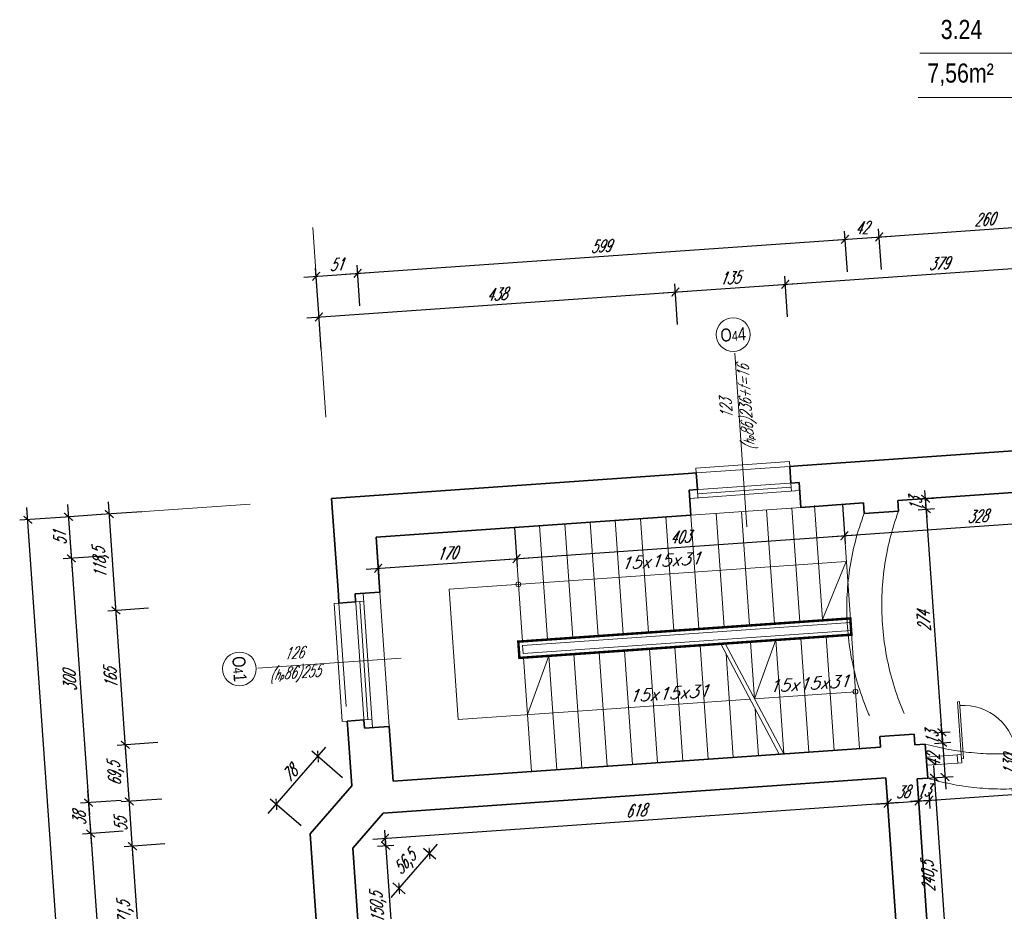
# Model space of a CAD drawing. Header units: millimetres. Extents: x 402 to 79005, y -7782 to 89952.
# Tile 45 of 256: x 21434 to 22641, y 17746 to 18839. Entities that reach past the tile are written whole.
import ezdxf

# ---------------------------------------------------------------- set-up
doc = ezdxf.new("R2010")
doc.units = ezdxf.units.MM
doc.header["$LTSCALE"] = 10
doc.linetypes.add('DASHED', pattern=[19.05, 12.7, -6.35])
doc.layers.get('0').update_dxf_attribs({"lineweight": 0})
doc.layers.get('Defpoints').update_dxf_attribs({"color": 253})
for name, color, linetype, lineweight in [('01 parter - ściany', 253, 'Continuous', 35), ('03-01_okna', 253, 'Continuous', 15), ('03-02_schody', 253, 'Continuous', 5), ('03_drzwi', 253, 'Continuous', 15), ('04-1_widok', 253, 'Continuous', 5), ('04-2_nad', 253, 'DASHED', 5), ('05-01_wymiary', 253, 'Continuous', 5), ('05-03_opis', 253, 'Continuous', 5)]:
    doc.layers.add(name, color=color, linetype=linetype, lineweight=lineweight)
doc.styles.add('ariel', font='ARIAL.TTF', dxfattribs={"width": 0.8})
doc.styles.add('ariel_wym', font='simplex.shx', dxfattribs={"width": 0.65, "oblique": 25})
doc.dimstyles.new('ariel 50', dxfattribs={"dimtxt": 15, "dimasz": 10, "dimexe": 10, "dimexo": 0, "dimgap": 5, "dimtad": 1, "dimdec": 1, "dimrnd": 0.5, "dimtxsty": 'ariel_wym', "dimblk": 'ARCHTICK', "dimcen": 2.5, "dimdle": 15, "dimazin": 0, "dimtfac": 1, "dimtdec": 1, "dimtix": 1, "dimtmove": 0, "dimatfit": 3, "dimldrblk": 'DOT', "dimfxl": 0, "dimarcsym": 0})
doc.dimstyles.new('ariel 50 wnętrze', dxfattribs={"dimtxt": 15, "dimasz": 10, "dimexe": 10, "dimexo": 0, "dimgap": 5, "dimtad": 1, "dimdec": 1, "dimrnd": 0.5, "dimtxsty": 'ariel_wym', "dimblk": 'ARCHTICK', "dimcen": 2.5, "dimdle": 15, "dimazin": 0, "dimtfac": 1, "dimtdec": 1, "dimtix": 1, "dimtmove": 0, "dimatfit": 3, "dimldrblk": 'DOT', "dimfxl": 0, "dimarcsym": 0})

# ---------------------------------------------------------------- blocks, each defined once
blk = doc.blocks.new('_ArchTick')
at = {"color": 0, "linetype": 'ByBlock', "const_width": 0.15}
blk.add_lwpolyline([(-0.5, -0.5), (0.5, 0.5)], dxfattribs=at)
blk = doc.blocks.new('*D3295')
at = {"layer": '05-01_wymiary', "color": 0, "lineweight": -2}
for p, q in [((21585.5, 17639.7), (21571.5, 17840.7)), ((21612.4, 17828.6), (21562.5, 17825.1)), ((21624.4, 17657.5), (21574.5, 17654))]:
    blk.add_line(p, q, dxfattribs=at)
at = {"layer": 'Defpoints', "color": 0, "lineweight": 0}
for p in [(21790.3, 17841), (21572.5, 17825.8), (21853.2, 17673.5)]:
    blk.add_point(p, dxfattribs=at)
at = {"layer": '05-01_wymiary', "color": 0, "lineweight": -2, "xscale": 10, "yscale": 10, "zscale": 10}
for p, rotation in [((21572.5, 17825.8), 94.00000000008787), ((21584.5, 17654.7), 274.0000000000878)]:
    blk.add_blockref('_ArchTick', p, dxfattribs=dict(at, rotation=rotation))
at = {"layer": '05-01_wymiary', "color": 0, "insert": (21564.6, 17739.3), "char_height": 15, "attachment_point": 5, "rotation": 94, "style": 'ariel_wym'}
blk.add_mtext('171,5', dxfattribs=at)
blk = doc.blocks.new('_Dot')
at = {"color": 0, "linetype": 'ByBlock', "lineweight": -2}
blk.add_line((-0.5, 0), (-1, 0), dxfattribs=at)
at = {"color": 0, "linetype": 'ByBlock', "const_width": 0.5}
blk.add_lwpolyline([(-0.25, 0, 1), (0.25, 0, 1)], format="xyb", close=True, dxfattribs=at)
blk = doc.blocks.new('*D3296')
at = {"layer": '05-01_wymiary', "color": 0, "lineweight": -2}
for p, q in [((21573.6, 17810.8), (21567.6, 17895.6)), ((21608.6, 17883.4), (21558.7, 17879.9)), ((21612.4, 17828.6), (21562.5, 17825.1))]:
    blk.add_line(p, q, dxfattribs=at)
at = {"layer": 'Defpoints', "color": 0, "lineweight": 0}
for p in [(21841.4, 17899.7), (21568.7, 17880.6), (21790.3, 17841)]:
    blk.add_point(p, dxfattribs=at)
at = {"layer": '05-01_wymiary', "color": 0, "lineweight": -2, "xscale": 10, "yscale": 10, "zscale": 10}
for p, rotation in [((21568.7, 17880.6), 94.00000000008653), ((21572.5, 17825.8), 274.0000000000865)]:
    blk.add_blockref('_ArchTick', p, dxfattribs=dict(at, rotation=rotation))
at = {"layer": '05-01_wymiary', "color": 0, "insert": (21558.1, 17852.3), "char_height": 15, "attachment_point": 5, "rotation": 94, "style": 'ariel_wym'}
blk.add_mtext('55', dxfattribs=at)
blk = doc.blocks.new('*D3297')
at = {"layer": '05-01_wymiary', "color": 0, "lineweight": -2}
for p, q in [((21569.7, 17865.7), (21562.8, 17964.9)), ((21603.7, 17952.8), (21553.9, 17949.3)), ((21608.6, 17883.4), (21558.7, 17879.9))]:
    blk.add_line(p, q, dxfattribs=at)
at = {"layer": 'Defpoints', "color": 0, "lineweight": 0}
for p in [(21887.4, 17972.6), (21563.8, 17950), (21841.4, 17899.7)]:
    blk.add_point(p, dxfattribs=at)
at = {"layer": '05-01_wymiary', "color": 0, "lineweight": -2, "xscale": 10, "yscale": 10, "zscale": 10}
for p, rotation in [((21563.8, 17950), 94.00000000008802), ((21568.7, 17880.6), 274.000000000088)]:
    blk.add_blockref('_ArchTick', p, dxfattribs=dict(at, rotation=rotation))
at = {"layer": '05-01_wymiary', "color": 0, "insert": (21552.4, 17914.3), "char_height": 15, "attachment_point": 5, "rotation": 94, "style": 'ariel_wym'}
blk.add_mtext('69,5', dxfattribs=at)
blk = doc.blocks.new('*D3298')
at = {"layer": '05-01_wymiary', "color": 0, "lineweight": -2}
for p, q in [((21564.9, 17935), (21551.3, 18129.5)), ((21592.2, 18117.4), (21542.3, 18113.9)), ((21603.7, 17952.8), (21553.9, 17949.3))]:
    blk.add_line(p, q, dxfattribs=at)
at = {"layer": 'Defpoints', "color": 0, "lineweight": 0}
for p in [(21875.9, 18137.2), (21552.3, 18114.6), (21887.4, 17972.6)]:
    blk.add_point(p, dxfattribs=at)
at = {"layer": '05-01_wymiary', "color": 0, "lineweight": -2, "xscale": 10, "yscale": 10, "zscale": 10}
for p, rotation in [((21552.3, 18114.6), 94.00000000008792), ((21563.8, 17950), 274.0000000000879)]:
    blk.add_blockref('_ArchTick', p, dxfattribs=dict(at, rotation=rotation))
at = {"layer": '05-01_wymiary', "color": 0, "insert": (21545.6, 18031.4), "char_height": 15, "attachment_point": 5, "rotation": 94, "style": 'ariel_wym'}
blk.add_mtext('165', dxfattribs=at)
blk = doc.blocks.new('*D3299')
at = {"layer": '05-01_wymiary', "color": 0, "lineweight": -2}
for p, q in [((21553.4, 18099.6), (21543, 18247.7)), ((21584, 18235.6), (21534.1, 18232.1)), ((21592.2, 18117.4), (21542.3, 18113.9))]:
    blk.add_line(p, q, dxfattribs=at)
at = {"layer": 'Defpoints', "color": 0, "lineweight": 0}
for p in [(21816.7, 18251.8), (21544.1, 18232.8), (21875.9, 18137.2)]:
    blk.add_point(p, dxfattribs=at)
at = {"layer": '05-01_wymiary', "color": 0, "lineweight": -2, "xscale": 10, "yscale": 10, "zscale": 10}
for p, rotation in [((21544.1, 18232.8), 94.0000000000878), ((21552.3, 18114.6), 274.0000000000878)]:
    blk.add_blockref('_ArchTick', p, dxfattribs=dict(at, rotation=rotation))
at = {"layer": '05-01_wymiary', "color": 0, "insert": (21534.3, 18172.7), "char_height": 15, "attachment_point": 5, "rotation": 94, "style": 'ariel_wym'}
blk.add_mtext('118,5', dxfattribs=at)
blk = doc.blocks.new('*D3300')
at = {"layer": '05-01_wymiary', "color": 0, "lineweight": -2}
for p, q in [((21493.1, 18244.3), (21498.8, 18163.5)), ((21534.1, 18232.1), (21484.2, 18228.6)), ((21537.6, 18181.2), (21487.8, 18177.7))]:
    blk.add_line(p, q, dxfattribs=at)
at = {"layer": 'Defpoints', "color": 0, "lineweight": 0}
for p in [(21816.7, 18251.8), (21871.2, 18204.5), (21497.7, 18178.4)]:
    blk.add_point(p, dxfattribs=at)
at = {"layer": '05-01_wymiary', "color": 0, "lineweight": -2, "xscale": 10, "yscale": 10, "zscale": 10}
for p, rotation in [((21494.2, 18229.3), 94.00000000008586), ((21497.7, 18178.4), 274.0000000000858)]:
    blk.add_blockref('_ArchTick', p, dxfattribs=dict(at, rotation=rotation))
at = {"layer": '05-01_wymiary', "color": 0, "insert": (21483.5, 18203), "char_height": 15, "attachment_point": 5, "rotation": 94, "style": 'ariel_wym'}
blk.add_mtext('51', dxfattribs=at)
blk = doc.blocks.new('*D3301')
at = {"layer": '05-01_wymiary', "color": 0, "lineweight": -2}
for p, q in [((21496.7, 18193.4), (21519.7, 17864.2)), ((21537.6, 18181.2), (21487.8, 18177.7)), ((21558.6, 17881.9), (21508.7, 17878.4))]:
    blk.add_line(p, q, dxfattribs=at)
at = {"layer": 'Defpoints', "color": 0, "lineweight": 0}
for p in [(21871.2, 18204.5), (21892.1, 17905.3), (21518.7, 17879.1)]:
    blk.add_point(p, dxfattribs=at)
at = {"layer": '05-01_wymiary', "color": 0, "lineweight": -2, "xscale": 10, "yscale": 10, "zscale": 10}
for p, rotation in [((21497.7, 18178.4), 94.00000000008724), ((21518.7, 17879.1), 274.0000000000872)]:
    blk.add_blockref('_ArchTick', p, dxfattribs=dict(at, rotation=rotation))
at = {"layer": '05-01_wymiary', "color": 0, "insert": (21495.7, 18027.9), "char_height": 15, "attachment_point": 5, "rotation": 94, "style": 'ariel_wym'}
blk.add_mtext('300', dxfattribs=at)
blk = doc.blocks.new('*D3302')
at = {"layer": '05-01_wymiary', "color": 0, "lineweight": -2}
for p, q in [((21517.6, 17894.1), (21522.4, 17826.3)), ((21558.6, 17881.9), (21508.7, 17878.4)), ((21561.2, 17844), (21511.3, 17840.5))]:
    blk.add_line(p, q, dxfattribs=at)
at = {"layer": 'Defpoints', "color": 0, "lineweight": 0}
for p in [(21892.1, 17905.3), (21879.9, 17866.3), (21521.3, 17841.2)]:
    blk.add_point(p, dxfattribs=at)
at = {"layer": '05-01_wymiary', "color": 0, "lineweight": -2, "xscale": 10, "yscale": 10, "zscale": 10}
for p, rotation in [((21518.7, 17879.1), 94.00000000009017), ((21521.3, 17841.2), 274.0000000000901)]:
    blk.add_blockref('_ArchTick', p, dxfattribs=dict(at, rotation=rotation))
at = {"layer": '05-01_wymiary', "color": 0, "insert": (21507.5, 17859.3), "char_height": 15, "attachment_point": 5, "rotation": 94, "style": 'ariel_wym'}
blk.add_mtext('38', dxfattribs=at)
blk = doc.blocks.new('*D3303')
at = {"layer": '05-01_wymiary', "color": 0, "lineweight": -2}
for p, q in [((21520.3, 17856.2), (21587.6, 16892.6)), ((21561.2, 17844), (21511.3, 17840.5)), ((21626.5, 16910.3), (21576.6, 16906.8))]:
    blk.add_line(p, q, dxfattribs=at)
at = {"layer": 'Defpoints', "color": 0, "lineweight": 0}
for p in [(21879.9, 17866.3), (21960, 16933.6), (21586.6, 16907.5)]:
    blk.add_point(p, dxfattribs=at)
at = {"layer": '05-01_wymiary', "color": 0, "lineweight": -2, "xscale": 10, "yscale": 10, "zscale": 10}
for p, rotation in [((21521.3, 17841.2), 94.00000000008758), ((21586.6, 16907.5), 274.0000000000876)]:
    blk.add_blockref('_ArchTick', p, dxfattribs=dict(at, rotation=rotation))
at = {"layer": '05-01_wymiary', "color": 0, "insert": (21541.5, 17373.5), "char_height": 15, "attachment_point": 5, "rotation": 94, "style": 'ariel_wym'}
blk.add_mtext('936', dxfattribs=at)
blk = doc.blocks.new('*D3316')
at = {"layer": '05-01_wymiary', "color": 0, "lineweight": -2}
for p, q in [((21752.5, 13818.9), (21443.2, 18240.8)), ((21484.2, 18228.6), (21434.3, 18225.1)), ((21791.3, 13836.7), (21741.4, 13833.2))]:
    blk.add_line(p, q, dxfattribs=at)
at = {"layer": 'Defpoints', "color": 0, "lineweight": 0}
for p in [(21816.7, 18251.8), (21444.3, 18225.8), (22198.6, 13865.1)]:
    blk.add_point(p, dxfattribs=at)
at = {"layer": '05-01_wymiary', "color": 0, "lineweight": -2, "xscale": 10, "yscale": 10, "zscale": 10}
for p, rotation in [((21444.3, 18225.8), 94.00000000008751), ((21751.4, 13833.9), 274.0000000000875)]:
    blk.add_blockref('_ArchTick', p, dxfattribs=dict(at, rotation=rotation))
at = {"layer": '05-01_wymiary', "color": 0, "insert": (21584, 16028.9), "char_height": 15, "attachment_point": 5, "rotation": 94, "style": 'ariel_wym'}
blk.add_mtext('4402,5', dxfattribs=at)
blk = doc.blocks.new('*D3317')
at = {"layer": '05-01_wymiary', "color": 0, "lineweight": -2}
for p, q in [((21786.2, 18473.2), (22253.1, 18505.9)), ((22240.9, 18464.9), (22237.4, 18514.8)), ((21804, 18434.3), (21800.5, 18484.2))]:
    blk.add_line(p, q, dxfattribs=at)
at = {"layer": 'Defpoints', "color": 0, "lineweight": 0}
for p in [(22238.1, 18504.8), (21816.7, 18251.8), (22257.2, 18231.5)]:
    blk.add_point(p, dxfattribs=at)
at = {"layer": '05-01_wymiary', "color": 0, "lineweight": -2, "xscale": 10, "yscale": 10, "zscale": 10}
for p, rotation in [((22238.1, 18504.8), 3.999999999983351), ((21801.2, 18474.3), 183.9999999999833)]:
    blk.add_blockref('_ArchTick', p, dxfattribs=dict(at, rotation=rotation))
at = {"layer": '05-01_wymiary', "color": 0, "insert": (22018.8, 18502), "char_height": 15, "attachment_point": 5, "rotation": 4, "style": 'ariel_wym'}
blk.add_mtext('438', dxfattribs=at)
blk = doc.blocks.new('*D3318')
at = {"layer": '05-01_wymiary', "color": 0, "lineweight": -2}
for p, q in [((22375.6, 18474.3), (22372.1, 18524.2)), ((22223.1, 18503.8), (22387.7, 18515.3)), ((22240.9, 18464.9), (22237.4, 18514.8))]:
    blk.add_line(p, q, dxfattribs=at)
at = {"layer": 'Defpoints', "color": 0, "lineweight": 0}
for p in [(22372.8, 18514.2), (22391.9, 18240.9), (22257.2, 18231.5)]:
    blk.add_point(p, dxfattribs=at)
at = {"layer": '05-01_wymiary', "color": 0, "lineweight": -2, "xscale": 10, "yscale": 10, "zscale": 10}
for p, rotation in [((22372.8, 18514.2), 3.999999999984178), ((22238.1, 18504.8), 183.9999999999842)]:
    blk.add_blockref('_ArchTick', p, dxfattribs=dict(at, rotation=rotation))
at = {"layer": '05-01_wymiary', "color": 0, "insert": (22304.6, 18522), "char_height": 15, "attachment_point": 5, "rotation": 4, "style": 'ariel_wym'}
blk.add_mtext('135', dxfattribs=at)
blk = doc.blocks.new('*D3319')
at = {"layer": '05-01_wymiary', "color": 0, "lineweight": -2}
for p, q in [((22357.8, 18513.2), (22765.8, 18541.7)), ((22753.6, 18500.8), (22750.2, 18550.6)), ((22375.6, 18474.3), (22372.1, 18524.2))]:
    blk.add_line(p, q, dxfattribs=at)
at = {"layer": 'Defpoints', "color": 0, "lineweight": 0}
for p in [(22750.9, 18540.7), (22770, 18267.4), (22391.9, 18240.9)]:
    blk.add_point(p, dxfattribs=at)
at = {"layer": '05-01_wymiary', "color": 0, "lineweight": -2, "xscale": 10, "yscale": 10, "zscale": 10}
for p, rotation in [((22750.9, 18540.7), 3.999999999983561), ((22372.8, 18514.2), 183.9999999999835)]:
    blk.add_blockref('_ArchTick', p, dxfattribs=dict(at, rotation=rotation))
at = {"layer": '05-01_wymiary', "color": 0, "insert": (22560.9, 18539.9), "char_height": 15, "attachment_point": 5, "rotation": 4, "style": 'ariel_wym'}
blk.add_mtext('379', dxfattribs=at)
blk = doc.blocks.new('*D3321')
at = {"layer": '05-01_wymiary', "color": 0, "lineweight": -2}
for p, q in [((21782.7, 18523.1), (21863.5, 18528.7)), ((21800.5, 18484.2), (21797, 18534.1)), ((21851.4, 18487.8), (21847.9, 18537.7))]:
    blk.add_line(p, q, dxfattribs=at)
at = {"layer": 'Defpoints', "color": 0, "lineweight": 0}
for p in [(21848.6, 18527.7), (21816.7, 18251.8), (21871.2, 18204.5)]:
    blk.add_point(p, dxfattribs=at)
at = {"layer": '05-01_wymiary', "color": 0, "lineweight": -2, "xscale": 10, "yscale": 10, "zscale": 10}
for p, rotation in [((21797.7, 18524.1), 183.9999999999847), ((21848.6, 18527.7), 3.999999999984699)]:
    blk.add_blockref('_ArchTick', p, dxfattribs=dict(at, rotation=rotation))
at = {"layer": '05-01_wymiary', "color": 0, "insert": (21822.3, 18538.4), "char_height": 15, "attachment_point": 5, "rotation": 4, "style": 'ariel_wym'}
blk.add_mtext('51', dxfattribs=at)
blk = doc.blocks.new('*D3322')
at = {"layer": '05-01_wymiary', "color": 0, "lineweight": -2}
for p, q in [((22448.9, 18529.6), (22445.4, 18579.4)), ((21833.6, 18526.6), (22461.1, 18570.5)), ((21851.4, 18487.8), (21847.9, 18537.7))]:
    blk.add_line(p, q, dxfattribs=at)
at = {"layer": 'Defpoints', "color": 0, "lineweight": 0}
for p in [(22446.1, 18569.5), (22468.7, 18246.3), (21871.2, 18204.5)]:
    blk.add_point(p, dxfattribs=at)
at = {"layer": '05-01_wymiary', "color": 0, "lineweight": -2, "xscale": 10, "yscale": 10, "zscale": 10}
for p, rotation in [((22446.1, 18569.5), 3.999999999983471), ((21848.6, 18527.7), 183.9999999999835)]:
    blk.add_blockref('_ArchTick', p, dxfattribs=dict(at, rotation=rotation))
at = {"layer": '05-01_wymiary', "color": 0, "insert": (22146.5, 18561), "char_height": 15, "attachment_point": 5, "rotation": 4, "style": 'ariel_wym'}
blk.add_mtext('599', dxfattribs=at)
blk = doc.blocks.new('*D3323')
at = {"layer": '05-01_wymiary', "color": 0, "lineweight": -2}
for p, q in [((22448.9, 18529.6), (22445.4, 18579.4)), ((22490.8, 18532.5), (22487.3, 18582.4)), ((22431.1, 18568.4), (22503, 18573.4))]:
    blk.add_line(p, q, dxfattribs=at)
at = {"layer": 'Defpoints', "color": 0, "lineweight": 0}
for p in [(22488, 18572.4), (22468.7, 18246.3), (22510.6, 18249.2)]:
    blk.add_point(p, dxfattribs=at)
at = {"layer": '05-01_wymiary', "color": 0, "lineweight": -2, "xscale": 10, "yscale": 10, "zscale": 10}
for p, rotation in [((22488, 18572.4), 3.999999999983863), ((22446.1, 18569.5), 183.9999999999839)]:
    blk.add_blockref('_ArchTick', p, dxfattribs=dict(at, rotation=rotation))
at = {"layer": '05-01_wymiary', "color": 0, "insert": (22466.2, 18583.4), "char_height": 15, "attachment_point": 5, "rotation": 4, "style": 'ariel_wym'}
blk.add_mtext('42', dxfattribs=at)
blk = doc.blocks.new('*D3324')
at = {"layer": '05-01_wymiary', "color": 0, "lineweight": -2}
for p, q in [((22750.2, 18550.6), (22746.7, 18600.5)), ((22473, 18571.4), (22762.3, 18591.6)), ((22490.8, 18532.5), (22487.3, 18582.4))]:
    blk.add_line(p, q, dxfattribs=at)
at = {"layer": 'Defpoints', "color": 0, "lineweight": 0}
for p in [(22747.4, 18590.5), (22770, 18267.4), (22510.6, 18249.2)]:
    blk.add_point(p, dxfattribs=at)
at = {"layer": '05-01_wymiary', "color": 0, "lineweight": -2, "xscale": 10, "yscale": 10, "zscale": 10}
for p, rotation in [((22747.4, 18590.5), 3.99999999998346), ((22488, 18572.4), 183.9999999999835)]:
    blk.add_blockref('_ArchTick', p, dxfattribs=dict(at, rotation=rotation))
at = {"layer": '05-01_wymiary', "color": 0, "insert": (22616.8, 18593.9), "char_height": 15, "attachment_point": 5, "rotation": 4, "style": 'ariel_wym'}
blk.add_mtext('260', dxfattribs=at)
blk = doc.blocks.new('*D3336')
at = {"layer": '05-01_wymiary', "color": 0, "lineweight": -2}
for p, q in [((22040.7, 18216.4), (22044.1, 18168.2)), ((21871.2, 18204.5), (21874.5, 18156.3)), ((21858.9, 18165.2), (22058.4, 18179.2))]:
    blk.add_line(p, q, dxfattribs=at)
at = {"layer": 'Defpoints', "color": 0, "lineweight": 0}
for p in [(22040.7, 18216.4), (21871.2, 18204.5), (22043.4, 18178.1)]:
    blk.add_point(p, dxfattribs=at)
at = {"layer": '05-01_wymiary', "color": 0, "lineweight": -2, "xscale": 10, "yscale": 10, "zscale": 10}
for p, rotation in [((22043.4, 18178.1), 3.99999999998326), ((21873.8, 18166.3), 183.9999999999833)]:
    blk.add_blockref('_ArchTick', p, dxfattribs=dict(at, rotation=rotation))
at = {"layer": '05-01_wymiary', "color": 0, "insert": (21957.8, 18184.7), "char_height": 15, "attachment_point": 5, "rotation": 4, "style": 'ariel_wym'}
blk.add_mtext('170', dxfattribs=at)
blk = doc.blocks.new('*D3337')
at = {"layer": '05-01_wymiary', "color": 0, "lineweight": -2}
for p, q in [((22442.8, 18244.5), (22446.1, 18196.3)), ((22040.7, 18216.4), (22044.1, 18168.2)), ((22028.5, 18177.1), (22460.4, 18207.3))]:
    blk.add_line(p, q, dxfattribs=at)
at = {"layer": 'Defpoints', "color": 0, "lineweight": 0}
for p in [(22442.8, 18244.5), (22040.7, 18216.4), (22445.4, 18206.2)]:
    blk.add_point(p, dxfattribs=at)
at = {"layer": '05-01_wymiary', "color": 0, "lineweight": -2, "xscale": 10, "yscale": 10, "zscale": 10}
for p, rotation in [((22445.4, 18206.2), 3.999999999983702), ((22043.4, 18178.1), 183.9999999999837)]:
    blk.add_blockref('_ArchTick', p, dxfattribs=dict(at, rotation=rotation))
at = {"layer": '05-01_wymiary', "color": 0, "insert": (22243.6, 18204.7), "char_height": 15, "attachment_point": 5, "rotation": 4, "style": 'ariel_wym'}
blk.add_mtext('403', dxfattribs=at)
blk = doc.blocks.new('*D3338')
at = {"layer": '05-01_wymiary', "color": 0, "lineweight": -2}
for p, q in [((22770, 18267.4), (22773.3, 18219.1)), ((22442.8, 18244.5), (22446.1, 18196.3)), ((22430.5, 18205.2), (22787.6, 18230.2))]:
    blk.add_line(p, q, dxfattribs=at)
at = {"layer": 'Defpoints', "color": 0, "lineweight": 0}
for p in [(22770, 18267.4), (22442.8, 18244.5), (22772.6, 18229.1)]:
    blk.add_point(p, dxfattribs=at)
at = {"layer": '05-01_wymiary', "color": 0, "lineweight": -2, "xscale": 10, "yscale": 10, "zscale": 10}
for p, rotation in [((22772.6, 18229.1), 3.999999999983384), ((22445.4, 18206.2), 183.9999999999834)]:
    blk.add_blockref('_ArchTick', p, dxfattribs=dict(at, rotation=rotation))
at = {"layer": '05-01_wymiary', "color": 0, "insert": (22608.2, 18230.1), "char_height": 15, "attachment_point": 5, "rotation": 4, "style": 'ariel_wym'}
blk.add_mtext('328', dxfattribs=at)
blk = doc.blocks.new('*U5')
for p, q in [((0, -0.025), (0, 0.025)), ((0, -0.675), (0, -0.7))]:
    blk.add_line(p, q)
for points in [[(0, 0.7), (0, 0.675), (-0.7, 0.675), (-0.7, 0.7), (-0.05, 0.7), (0.05, 0.7), (0.05, 0.75), (-0.05, 0.75), (-0.05, 0.7)], [(0, -0.7), (0, -0.675), (-0.7, -0.675), (-0.7, -0.7), (-0.05, -0.7), (0.05, -0.7), (0.05, -0.75), (-0.05, -0.75), (-0.05, -0.7)]]:
    blk.add_lwpolyline(points)
for centre, start, end in [((0, 0.675), 180, 270), ((0, -0.675), 90, 180)]:
    blk.add_arc(centre, 0.65, start, end)
blk = doc.blocks.new('*D3339')
at = {"layer": '05-01_wymiary', "color": 0, "lineweight": -2}
for p, q in [((22564.6, 17967.3), (22569.7, 17895.5)), ((22555.7, 17951.7), (22575.7, 17953.1)), ((22558.6, 17909.8), (22578.6, 17911.2))]:
    blk.add_line(p, q, dxfattribs=at)
at = {"layer": 'Defpoints', "color": 0, "lineweight": 0}
for p in [(22544.5, 17950.9), (22547.4, 17909), (22568.6, 17910.5)]:
    blk.add_point(p, dxfattribs=at)
at = {"layer": '05-01_wymiary', "color": 0, "lineweight": -2, "xscale": 10, "yscale": 10, "zscale": 10}
for p, rotation in [((22565.7, 17952.4), 94.00000000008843), ((22568.6, 17910.5), 274.0000000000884)]:
    blk.add_blockref('_ArchTick', p, dxfattribs=dict(at, rotation=rotation))
at = {"layer": '05-01_wymiary', "color": 0, "insert": (22554.7, 17930.5), "char_height": 15, "attachment_point": 5, "rotation": 94, "style": 'ariel_wym'}
blk.add_mtext('42', dxfattribs=at)
blk = doc.blocks.new('*D3340')
at = {"layer": '05-01_wymiary', "color": 0, "lineweight": -2}
for p, q in [((22554.6, 17924.5), (22573.5, 17654.5)), ((22545.7, 17908.9), (22565.6, 17910.3)), ((22562.5, 17668.7), (22582.4, 17670.1))]:
    blk.add_line(p, q, dxfattribs=at)
at = {"layer": 'Defpoints', "color": 0, "lineweight": 0}
for p in [(22534.5, 17908.1), (22551.2, 17668), (22572.4, 17669.4)]:
    blk.add_point(p, dxfattribs=at)
at = {"layer": '05-01_wymiary', "color": 0, "lineweight": -2, "xscale": 10, "yscale": 10, "zscale": 10}
for p, rotation in [((22555.6, 17909.6), 94.00000000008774), ((22572.4, 17669.4), 274.0000000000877)]:
    blk.add_blockref('_ArchTick', p, dxfattribs=dict(at, rotation=rotation))
at = {"layer": '05-01_wymiary', "color": 0, "insert": (22550.1, 17788.5), "char_height": 15, "attachment_point": 5, "rotation": 94, "style": 'ariel_wym'}
blk.add_mtext('240,5', dxfattribs=at)
blk = doc.blocks.new('*D3369')
at = {"layer": '05-01_wymiary', "color": 0, "lineweight": -2}
for p, q in [((22564.8, 17965.3), (22564.1, 17975.3)), ((22554.8, 17964.6), (22574.8, 17966)), ((22565.7, 17952.4), (22564.8, 17965.3)), ((22555.7, 17951.7), (22575.7, 17953.1)), ((22565.7, 17952.4), (22566.4, 17942.4))]:
    blk.add_line(p, q, dxfattribs=at)
at = {"layer": 'Defpoints', "color": 0, "lineweight": 0}
for p in [(22530.6, 17962.9), (22564.8, 17965.3), (22544.5, 17950.9)]:
    blk.add_point(p, dxfattribs=at)
at = {"layer": '05-01_wymiary', "color": 0, "lineweight": -2, "xscale": 10, "yscale": 10, "zscale": 10}
for p, rotation in [((22564.8, 17965.3), 274.00000000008), ((22565.7, 17952.4), 94.00000000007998)]:
    blk.add_blockref('_ArchTick', p, dxfattribs=dict(at, rotation=rotation))
at = {"layer": '05-01_wymiary', "color": 0, "insert": (22552.8, 17958), "char_height": 15, "attachment_point": 5, "rotation": 94, "style": 'ariel_wym'}
blk.add_mtext('13', dxfattribs=at)
blk = doc.blocks.new('*D3370')
at = {"layer": '05-01_wymiary', "color": 0, "lineweight": -2}
for p, q in [((22565.8, 17950.4), (22544.6, 18253.6)), ((22535.7, 18238), (22555.6, 18239.4)), ((22554.8, 17964.6), (22574.8, 17966))]:
    blk.add_line(p, q, dxfattribs=at)
at = {"layer": 'Defpoints', "color": 0, "lineweight": 0}
for p in [(22545.7, 18238.7), (22511.5, 18236.3), (22530.6, 17962.9)]:
    blk.add_point(p, dxfattribs=at)
at = {"layer": '05-01_wymiary', "color": 0, "lineweight": -2, "xscale": 10, "yscale": 10, "zscale": 10}
for p, rotation in [((22545.7, 18238.7), 94.00000000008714), ((22564.8, 17965.3), 274.0000000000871)]:
    blk.add_blockref('_ArchTick', p, dxfattribs=dict(at, rotation=rotation))
at = {"layer": '05-01_wymiary', "color": 0, "insert": (22542.8, 18101.1), "char_height": 15, "attachment_point": 5, "rotation": 94, "style": 'ariel_wym'}
blk.add_mtext('274', dxfattribs=at)
blk = doc.blocks.new('*D3371')
at = {"layer": '05-01_wymiary', "color": 0, "lineweight": -2}
for p, q in [((22534.8, 18250.9), (22554.7, 18252.3)), ((22544.8, 18251.6), (22544.1, 18261.6)), ((22545.7, 18238.7), (22544.8, 18251.6)), ((22535.7, 18238), (22555.6, 18239.4)), ((22545.7, 18238.7), (22546.4, 18228.7))]:
    blk.add_line(p, q, dxfattribs=at)
at = {"layer": 'Defpoints', "color": 0, "lineweight": 0}
for p in [(22544.8, 18251.6), (22510.6, 18249.2), (22511.5, 18236.3)]:
    blk.add_point(p, dxfattribs=at)
at = {"layer": '05-01_wymiary', "color": 0, "lineweight": -2, "xscale": 10, "yscale": 10, "zscale": 10}
for p, rotation in [((22544.8, 18251.6), 274.0000000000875), ((22545.7, 18238.7), 94.0000000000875)]:
    blk.add_blockref('_ArchTick', p, dxfattribs=dict(at, rotation=rotation))
at = {"layer": '05-01_wymiary', "color": 0, "insert": (22532.7, 18244.3), "char_height": 15, "attachment_point": 5, "rotation": 94, "style": 'ariel_wym'}
blk.add_mtext('13', dxfattribs=at)
blk = doc.blocks.new('*D2611')
at = {"layer": '05-01_wymiary', "color": 0, "lineweight": -2}
for p, q in [((22497.7, 17888.4), (22499.1, 17868.5)), ((21867.1, 17834.3), (22513.4, 17879.5)), ((21881.4, 17845.3), (21882.8, 17825.4))]:
    blk.add_line(p, q, dxfattribs=at)
at = {"layer": 'Defpoints', "color": 0, "lineweight": 0}
for p in [(22496.3, 17909.4), (22498.4, 17878.4), (21879.9, 17866.3)]:
    blk.add_point(p, dxfattribs=at)
at = {"layer": '05-01_wymiary', "color": 0, "lineweight": -2, "xscale": 10, "yscale": 10, "zscale": 10}
for p, rotation in [((22498.4, 17878.4), 3.999999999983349), ((21882.1, 17835.3), 183.9999999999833)]:
    blk.add_blockref('_ArchTick', p, dxfattribs=dict(at, rotation=rotation))
at = {"layer": '05-01_wymiary', "color": 0, "insert": (22189.4, 17869.4), "char_height": 15, "attachment_point": 5, "rotation": 4, "style": 'ariel_wym'}
blk.add_mtext('618', dxfattribs=at)
blk = doc.blocks.new('*D2612')
at = {"layer": '05-01_wymiary', "color": 0, "lineweight": -2}
for p, q in [((22497.7, 17888.4), (22499.1, 17868.5)), ((22535.6, 17891.1), (22537, 17871.1)), ((22483.5, 17877.4), (22551.3, 17882.1))]:
    blk.add_line(p, q, dxfattribs=at)
at = {"layer": 'Defpoints', "color": 0, "lineweight": 0}
for p in [(22496.3, 17909.4), (22534.5, 17908.1), (22536.3, 17881.1)]:
    blk.add_point(p, dxfattribs=at)
at = {"layer": '05-01_wymiary', "color": 0, "lineweight": -2, "xscale": 10, "yscale": 10, "zscale": 10}
for p, rotation in [((22498.4, 17878.4), 183.9999999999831), ((22536.3, 17881.1), 3.999999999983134)]:
    blk.add_blockref('_ArchTick', p, dxfattribs=dict(at, rotation=rotation))
at = {"layer": '05-01_wymiary', "color": 0, "insert": (22516.5, 17892.2), "char_height": 15, "attachment_point": 5, "rotation": 4, "style": 'ariel_wym'}
blk.add_mtext('38', dxfattribs=at)
blk = doc.blocks.new('*D2613')
at = {"layer": '05-01_wymiary', "color": 0, "lineweight": -2}
for p, q in [((22535.6, 17891.1), (22537, 17871.1)), ((22548.6, 17892), (22550, 17872)), ((22536.3, 17881.1), (22526.4, 17880.4)), ((22536.3, 17881.1), (22549.3, 17882)), ((22549.3, 17882), (22559.3, 17882.7))]:
    blk.add_line(p, q, dxfattribs=at)
at = {"layer": 'Defpoints', "color": 0, "lineweight": 0}
for p in [(22534.5, 17908.1), (22547.4, 17909), (22549.3, 17882)]:
    blk.add_point(p, dxfattribs=at)
at = {"layer": '05-01_wymiary', "color": 0, "lineweight": -2, "xscale": 10, "yscale": 10, "zscale": 10}
for p, rotation in [((22549.3, 17882), 183.9999999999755), ((22536.3, 17881.1), 3.99999999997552)]:
    blk.add_blockref('_ArchTick', p, dxfattribs=dict(at, rotation=rotation))
at = {"layer": '05-01_wymiary', "color": 0, "insert": (22542, 17894), "char_height": 15, "attachment_point": 5, "rotation": 4, "style": 'ariel_wym'}
blk.add_mtext('13', dxfattribs=at)
blk = doc.blocks.new('*D2614')
at = {"layer": '05-01_wymiary', "color": 0, "lineweight": -2}
for p, q in [((22774.1, 17907.7), (22775.5, 17887.8)), ((22534.3, 17880.9), (22789.7, 17898.8)), ((22548.6, 17892), (22550, 17872))]:
    blk.add_line(p, q, dxfattribs=at)
at = {"layer": 'Defpoints', "color": 0, "lineweight": 0}
for p in [(22772.9, 17924.7), (22547.4, 17909), (22774.8, 17897.8)]:
    blk.add_point(p, dxfattribs=at)
at = {"layer": '05-01_wymiary', "color": 0, "lineweight": -2, "xscale": 10, "yscale": 10, "zscale": 10}
for p, rotation in [((22774.8, 17897.8), 3.999999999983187), ((22549.3, 17882), 183.9999999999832)]:
    blk.add_blockref('_ArchTick', p, dxfattribs=dict(at, rotation=rotation))
at = {"layer": '05-01_wymiary', "color": 0, "insert": (22661.2, 17902.3), "char_height": 15, "attachment_point": 5, "rotation": 4, "style": 'ariel_wym'}
blk.add_mtext('226', dxfattribs=at)
blk = doc.blocks.new('*D2616')
at = {"layer": '05-01_wymiary', "color": 0, "lineweight": -2}
for p, q in [((21889.7, 17762.8), (21946.6, 17828.2)), ((21929.2, 17823.5), (21944.3, 17810.4)), ((21891.9, 17780.7), (21907, 17767.5))]:
    blk.add_line(p, q, dxfattribs=at)
at = {"layer": 'Defpoints', "color": 0, "lineweight": 0}
for p in [(21879.9, 17866.3), (21842.7, 17823.5), (21936.7, 17816.9)]:
    blk.add_point(p, dxfattribs=at)
at = {"layer": '05-01_wymiary', "color": 0, "lineweight": -2, "xscale": 10, "yscale": 10, "zscale": 10}
for p, rotation in [((21936.7, 17816.9), 48.99999999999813), ((21899.5, 17774.1), 228.9999999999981)]:
    blk.add_blockref('_ArchTick', p, dxfattribs=dict(at, rotation=rotation))
at = {"layer": '05-01_wymiary', "color": 0, "insert": (21907.6, 17804.6), "char_height": 15, "attachment_point": 5, "rotation": 49, "style": 'ariel_wym'}
blk.add_mtext('56,5', dxfattribs=at)
blk = doc.blocks.new('*D2617')
at = {"layer": '05-01_wymiary', "color": 0, "lineweight": -2}
for p, q in [((21882, 17841.3), (21894.6, 17661.3)), ((21873.1, 17825.6), (21893, 17827)), ((21883.6, 17675.6), (21903.5, 17677))]:
    blk.add_line(p, q, dxfattribs=at)
at = {"layer": 'Defpoints', "color": 0, "lineweight": 0}
for p in [(21842.7, 17823.5), (21853.2, 17673.5), (21893.5, 17676.3)]:
    blk.add_point(p, dxfattribs=at)
at = {"layer": '05-01_wymiary', "color": 0, "lineweight": -2, "xscale": 10, "yscale": 10, "zscale": 10}
for p, rotation in [((21883, 17826.3), 94.00000000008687), ((21893.5, 17676.3), 274.0000000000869)]:
    blk.add_blockref('_ArchTick', p, dxfattribs=dict(at, rotation=rotation))
at = {"layer": '05-01_wymiary', "color": 0, "insert": (21874.4, 17750.3), "char_height": 15, "attachment_point": 5, "rotation": 94, "style": 'ariel_wym'}
blk.add_mtext('150,5', dxfattribs=at)
blk = doc.blocks.new('*D3066')
at = {"layer": '05-01_wymiary', "color": 0, "lineweight": -2}
for p, q in [((21739.1, 17865.6), (21809.8, 17947)), ((21830.2, 17909.4), (21792.4, 17942.2)), ((21779.2, 17850.7), (21741.4, 17883.5))]:
    blk.add_line(p, q, dxfattribs=at)
at = {"layer": 'Defpoints', "color": 0, "lineweight": 0}
for p in [(21800, 17935.7), (21841.4, 17899.7), (21790.3, 17841)]:
    blk.add_point(p, dxfattribs=at)
at = {"layer": '05-01_wymiary', "color": 0, "lineweight": -2, "xscale": 10, "yscale": 10, "zscale": 10}
for p, rotation in [((21800, 17935.7), 49.00000000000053), ((21749, 17877), 229.0000000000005)]:
    blk.add_blockref('_ArchTick', p, dxfattribs=dict(at, rotation=rotation))
at = {"layer": '05-01_wymiary', "color": 0, "insert": (21765, 17914.5), "char_height": 15, "attachment_point": 5, "rotation": 49, "style": 'ariel_wym'}
blk.add_mtext('78', dxfattribs=at)

msp = doc.modelspace()

# ---------------------------------------------------------------- linework, layer by layer
at = {"layer": '01 parter - ściany'}
for p, q in [((22388.33, 18291.82), (22809.31, 18321.25)), ((22378.36, 18291.12), (22388.33, 18291.82)), ((22379.79, 18270.67), (22378.36, 18291.12)), ((21816.73, 18251.85), (22253.66, 18282.4)), ((22263.64, 18283.1), (22253.66, 18282.4)), ((22265.07, 18262.65), (22263.64, 18283.1)), ((22255.09, 18261.95), (22265.07, 18262.65)), ((22257.22, 18231.52), (22255.09, 18261.95)), ((22389.76, 18271.37), (22379.79, 18270.67)), ((22391.89, 18240.94), (22389.76, 18271.37)), ((22510.6, 18249.24), (22769.97, 18267.38)), ((21825, 18133.64), (21816.73, 18251.85)), ((22391.89, 18240.94), (22468.7, 18246.31)), ((22468.7, 18246.31), (22469.61, 18233.34)), ((22510.6, 18249.24), (22511.51, 18236.27)), ((21871.16, 18204.53), (22257.22, 18231.52)), ((22469.61, 18233.34), (22511.51, 18236.27)), ((21875.87, 18137.19), (21871.16, 18204.53)), ((21825.69, 18123.66), (21825, 18133.64)), ((21875.87, 18137.19), (21845.45, 18135.07)), ((21845.45, 18135.07), (21846.14, 18125.09)), ((21846.14, 18125.09), (21825.69, 18123.66)), ((21856.26, 17980.44), (21835.81, 17979.01)), ((21835.81, 17979.01), (21836.51, 17969.04)), ((21856.96, 17970.47), (21856.26, 17980.44)), ((21887.38, 17972.59), (21856.96, 17970.47)), ((21892.09, 17905.26), (21887.38, 17972.59)), ((21841.35, 17899.71), (21836.51, 17969.04)), ((22488.72, 17960.01), (22530.62, 17962.94)), ((22531.53, 17949.97), (22530.62, 17962.94)), ((22489.63, 17947.04), (22488.72, 17960.01)), ((22531.53, 17949.97), (22544.5, 17950.88)), ((22547.43, 17908.98), (22544.5, 17950.88)), ((21892.09, 17905.26), (22489.63, 17947.04)), ((21879.9, 17866.31), (22496.27, 17909.42)), ((22513.34, 17665.31), (22496.27, 17909.42)), ((22534.46, 17908.08), (22547.43, 17908.98)), ((22551.25, 17667.96), (22534.46, 17908.08)), ((21841.35, 17899.71), (21790.32, 17841)), ((21879.9, 17866.31), (21842.67, 17823.49)), ((21802.98, 17659.95), (21790.32, 17841)), ((21853.16, 17673.48), (21842.67, 17823.49))]:
    msp.add_line(p, q, dxfattribs=at)
at = {"layer": '03-01_okna', "linetype": 'DASHED'}
for p, q in [((22263.64, 18283.1), (22378.36, 18291.12)), ((21825.69, 18123.66), (21835.81, 17979.01))]:
    msp.add_line(p, q, dxfattribs=at)
at = {"layer": '03-01_okna', "linetype": 'Continuous', "lineweight": 0}
for p, q in [((22255.09, 18261.95), (22389.76, 18271.37)), ((22265.77, 18252.67), (22265.07, 18262.65)), ((22265.42, 18257.66), (22380.14, 18265.68)), ((22380.49, 18260.69), (22379.79, 18270.67)), ((22255.79, 18251.97), (22390.46, 18261.39)), ((22255.79, 18251.97), (22265.77, 18252.67)), ((22390.46, 18261.39), (22380.49, 18260.69)), ((21845.45, 18135.07), (21856.96, 17970.47)), ((21845.45, 18135.07), (21846.14, 18125.09)), ((21855.42, 18135.76), (21866.93, 17971.16)), ((21846.14, 18125.09), (21856.12, 18125.79)), ((21851.13, 18125.44), (21861.25, 17980.79)), ((21856.26, 17980.44), (21866.23, 17981.14)), ((21856.96, 17970.47), (21856.26, 17980.44))]:
    msp.add_line(p, q, dxfattribs=at)
for points in [[(22378.36, 18291.12), (22377.94, 18297.11), (22263.22, 18289.08), (22263.64, 18283.1)], [(21835.81, 17979.01), (21829.82, 17978.59), (21819.71, 18123.24), (21825.69, 18123.66)]]:
    msp.add_lwpolyline(points, dxfattribs=at)
at = {"layer": '03-02_schody'}
for p, q in [((22349.99, 18238.01), (22359.76, 18098.35)), ((22380.92, 18240.17), (22390.68, 18100.52)), ((22408.65, 18243.37), (22418.41, 18103.71)), ((22442.77, 18244.5), (22463.69, 17945.23)), ((22195.37, 18227.2), (22205.14, 18087.54)), ((22226.3, 18229.36), (22236.06, 18089.7)), ((22257.22, 18231.52), (22266.99, 18091.87)), ((22288.14, 18233.69), (22297.91, 18094.03)), ((22319.07, 18235.85), (22328.83, 18096.19)), ((22040.75, 18216.39), (22050.51, 18076.73)), ((22071.67, 18218.55), (22081.44, 18078.89)), ((22102.6, 18220.71), (22112.36, 18081.05)), ((22133.52, 18222.87), (22143.29, 18083.22)), ((22164.45, 18225.04), (22174.21, 18085.38)), ((21960.84, 18140.63), (22447.65, 18174.67)), ((22447.65, 18174.67), (22418.41, 18103.71)), ((21972, 17981.02), (21960.84, 18140.63)), ((22452.88, 18099.85), (22050.86, 18071.74)), ((22453.58, 18089.88), (22051.56, 18061.76)), ((22423, 18082.73), (22432.77, 17943.07)), ((22050.86, 18071.74), (22051.56, 18061.76)), ((22237.46, 18069.75), (22247.22, 17930.09)), ((22268.38, 18071.91), (22278.15, 17932.26)), ((22293.85, 18073.7), (22365.47, 17938.36)), ((22299.31, 18074.08), (22370.92, 17938.74)), ((22330.23, 18076.24), (22335.11, 18006.41)), ((22335.11, 18006.41), (22361.15, 18078.4)), ((22361.15, 18078.4), (22370.92, 17938.74)), ((22392.08, 18080.56), (22401.84, 17940.9)), ((22051.91, 18056.78), (22061.68, 17917.12)), ((22056.79, 17986.95), (22082.83, 18058.94)), ((22082.83, 18058.94), (22092.6, 17919.28)), ((22113.76, 18061.1), (22123.52, 17921.44)), ((22144.68, 18063.26), (22154.45, 17923.61)), ((22175.61, 18065.43), (22185.37, 17925.77)), ((22206.53, 18067.59), (22216.3, 17927.93)), ((22300.17, 18061.76), (22309.07, 17934.42)), ((22335.11, 18006.41), (22458.81, 18015.06)), ((21972, 17981.02), (22329.66, 18006.03)), ((22335.97, 17994.09), (22340, 17936.58))]:
    msp.add_line(p, q, dxfattribs=at)
at = {"layer": '03-02_schody', "const_width": 3}
msp.add_lwpolyline([(22453.93, 18084.89), (22046.92, 18056.43), (22045.53, 18076.38), (22452.53, 18104.84)], close=True, dxfattribs=at)
at = {"layer": '03-02_schody'}
for centre in [(22045.63, 18146.56), (22458.81, 18015.06)]:
    msp.add_circle(centre, 3, dxfattribs=at)
at = {"layer": '03_drzwi'}
for p, q in [((22583.52, 17937.57), (22545.61, 17934.92)), ((22584.22, 17927.59), (22546.31, 17924.94))]:
    msp.add_line(p, q, dxfattribs=at)
at = {"layer": '04-1_widok'}
for p, q in [((22391.89, 18240.94), (22257.22, 18231.52)), ((21875.87, 18137.19), (21887.38, 17972.59))]:
    msp.add_line(p, q, dxfattribs=at)
at = {"layer": '04-2_nad', "ltscale": 2}
for centre, radius, start, end in [((22774.07, 18117.3), 325.82, 159.13561, 208.86439), ((22827.33, 18121.02), 336.19, 159.95183, 208.04817), ((22634.77, 18279.77), 341.06, 254.65098, 293.34902), ((22638.99, 18219.46), 323.7, 253.56834, 294.43166)]:
    msp.add_arc(centre, radius, start, end, dxfattribs=at)
at = {"layer": '05-01_wymiary'}
for p, q in [((21793.5, 18583.98), (21809.75, 18351.6)), ((21434.32, 18225.11), (21716.97, 18244.87))]:
    msp.add_line(p, q, dxfattribs=at)
at = {"layer": '05-03_opis'}
for p, q in [((22537.69, 18797.37), (22952.03, 18797.37)), ((22535.71, 18743.3), (22830.62, 18743.3))]:
    msp.add_line(p, q, dxfattribs=at)
at = {"layer": '05-03_opis', "lineweight": 0}
for p, q in [((22325.89, 18217.08), (22311, 18430.05)), ((21901.96, 18056.32), (21726.37, 18044.04))]:
    msp.add_line(p, q, dxfattribs=at)
for centre in [(22308.92, 18452.65), (21703.7, 18042.95)]:
    msp.add_circle(centre, 20.69, dxfattribs=at)

# ---------------------------------------------------------------- block references
at = {"layer": '03_drzwi', "xscale": 99.99999999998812, "yscale": 99.99999999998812, "zscale": 99.99999999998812, "rotation": 273.9999999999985}
msp.add_blockref('*U5', (22658.69, 17937.81), dxfattribs=at)

# ---------------------------------------------------------------- texts
at = {"layer": '03_drzwi', "insert": (22680.14, 17911.74), "char_height": 15, "width": 160.5905, "attachment_point": 7, "rotation": 90, "style": 'ariel_wym'}
msp.add_mtext('130\\P220', dxfattribs=at)
at = {"layer": '05-03_opis', "char_height": 23.4234, "width": 108.9126, "attachment_point": 5, "style": 'ariel'}
for s, insert in [('{\\fArial|b0|i0|c238|p34;3.24}', (22588.82, 18826.38)), ('{\\fArial|b0|i0|c238|p34;7,56m²}', (22587.69, 18770.96))]:
    msp.add_mtext(s, dxfattribs=dict(at, insert=insert))
at = {"layer": '05-03_opis', "lineweight": 0, "attachment_point": 5}
for s, insert, char_height, width, rotation, style in [('O{\\H0.7576x;4}4', (22308.92, 18452.65), 15.84, 75.1935, 4, 'ariel'), ('123\\P({\\H0.8333x;h\\H0.6x;p}86)236+f=16', (22314.66, 18362.42), 14.4, 62.6613, 94, 'ariel_wym'), ('{\\W1;15x15x31}', (22219.6, 18175.46), 15, 55, 4, 'ariel_wym'), ('O{\\H0.7576x;4}1', (21703.7, 18042.95), 15.84, 75.1935, 274, 'ariel'), ('126\\P({\\H0.8333x;h\\H0.6x;p}86)255', (21771.07, 18048.24), 14.4, 62.6613, 4, 'ariel_wym'), ('{\\W1;15x15x31}', (22401.58, 18024.84), 15, 55, 4, 'ariel_wym'), ('{\\W1;15x15x31}', (22229.41, 18013), 15, 55, 4, 'ariel_wym')]:
    msp.add_mtext(s, dxfattribs=dict(at, insert=insert, char_height=char_height, width=width, rotation=rotation, style=style))

# ---------------------------------------------------------------- dimensions: what is measured, and where the dimension line sits
at = {"layer": '05-01_wymiary'}
for base, p1, p2, angle, dimstyle, picture, middle in [((22747.37, 18590.54), (22510.6, 18249.24), (22769.97, 18267.38), 4, 'ariel 50', '*D3324', (22616.82, 18593.94)), ((22488, 18572.4), (22468.7, 18246.31), (22510.6, 18249.24), 4, 'ariel 50', '*D3323', (22466.18, 18583.41)), ((22446.11, 18569.47), (21871.16, 18204.53), (22468.7, 18246.31), 4, 'ariel 50', '*D3322', (22146.46, 18561.05)), ((21848.57, 18527.69), (21816.73, 18251.85), (21871.16, 18204.53), 4, 'ariel 50', '*D3321', (21822.26, 18538.38)), ((22750.86, 18540.66), (22391.89, 18240.94), (22769.97, 18267.38), 4, 'ariel 50', '*D3319', (22560.95, 18539.91)), ((22372.78, 18514.22), (22257.22, 18231.52), (22391.89, 18240.94), 4, 'ariel 50', '*D3318', (22304.57, 18521.98)), ((22238.11, 18504.81), (21816.73, 18251.85), (22257.22, 18231.52), 4, 'ariel 50', '*D3317', (22018.77, 18502)), ((21444.3, 18225.8), (22198.57, 13865.14), (21816.73, 18251.85), 94, 'ariel 50', '*D3316', (21583.96, 16028.87)), ((21497.73, 18178.42), (21816.73, 18251.85), (21871.16, 18204.53), 94, 'ariel 50', '*D3300', (21483.48, 18202.98)), ((21544.05, 18232.78), (21875.87, 18137.19), (21816.73, 18251.85), 94, 'ariel 50', '*D3299', (21534.29, 18172.7)), ((22043.42, 18178.13), (21871.16, 18204.53), (22040.75, 18216.39), 4, 'ariel 50', '*D3336', (21957.76, 18184.67)), ((21518.66, 17879.15), (21871.16, 18204.53), (21892.09, 17905.26), 94, 'ariel 50', '*D3301', (21495.73, 18027.91)), ((21552.32, 18114.57), (21887.38, 17972.59), (21875.87, 18137.19), 94, 'ariel 50', '*D3298', (21545.6, 18031.4)), ((21563.83, 17949.97), (21841.35, 17899.71), (21887.38, 17972.59), 94, 'ariel 50', '*D3297', (21552.36, 17914.33)), ((22568.62, 17910.46), (22544.5, 17950.88), (22547.43, 17908.98), 94, 'ariel 50 wnętrze', '*D3339', (22554.68, 17930.54)), ((21521.31, 17841.24), (21892.09, 17905.26), (21879.9, 17866.31), 94, 'ariel 50', '*D3302', (21507.51, 17859.32)), ((22498.44, 17878.44), (21879.9, 17866.31), (22496.27, 17909.42), 4, 'ariel 50 wnętrze', '*D2611', (22189.38, 17869.36)), ((21568.68, 17880.64), (21790.32, 17841), (21841.35, 17899.71), 94, 'ariel 50', '*D3296', (21558.13, 17852.33)), ((21586.6, 16907.52), (21879.9, 17866.31), (21960.03, 16933.63), 94, 'ariel 50', '*D3303', (21541.49, 17373.51)), ((21572.51, 17825.77), (21853.16, 17673.48), (21790.32, 17841), 94, 'ariel 50', '*D3295', (21564.6, 17739.26)), ((21893.54, 17676.3), (21842.67, 17823.49), (21853.16, 17673.48), 94, 'ariel 50 wnętrze', '*D2617', (21874.4, 17750.34))]:
    dim = msp.add_linear_dim(base=base, p1=p1, p2=p2, angle=angle, dimstyle=dimstyle, dxfattribs=at)
    dim.commit()
    dim.dimension.update_dxf_attribs({"geometry": picture, "text_midpoint": middle})
for base, p1, p2, angle, dimstyle, picture, middle in [((22772.64, 18229.12), (22442.77, 18244.5), (22769.97, 18267.38), 4, 'ariel 50', '*D3338', (22608.17, 18230.15)), ((22544.76, 18251.63), (22511.51, 18236.27), (22510.6, 18249.24), 94, 'ariel 50 wnętrze', '*D3371', (22532.74, 18244.27)), ((22545.67, 18238.66), (22530.62, 17962.94), (22511.51, 18236.27), 94, 'ariel 50 wnętrze', '*D3370', (22542.75, 18101.12)), ((22445.44, 18206.24), (22040.75, 18216.39), (22442.77, 18244.5), 4, 'ariel 50', '*D3337', (22243.56, 18204.65)), ((22564.78, 17965.33), (22544.5, 17950.88), (22530.62, 17962.94), 94, 'ariel 50 wnętrze', '*D3369', (22552.76, 17957.97)), ((22774.76, 17897.76), (22547.43, 17908.98), (22772.88, 17924.75), 4, 'ariel 50 wnętrze', '*D2614', (22661.17, 17902.35)), ((22572.44, 17669.44), (22534.46, 17908.08), (22551.25, 17667.96), 94, 'ariel 50 wnętrze', '*D3340', (22550.15, 17788.53)), ((22536.35, 17881.09), (22496.27, 17909.42), (22534.46, 17908.08), 4, 'ariel 50 wnętrze', '*D2612', (22516.52, 17892.23)), ((22549.31, 17882), (22534.46, 17908.08), (22547.43, 17908.98), 4, 'ariel 50 wnętrze', '*D2613', (22541.96, 17894.01))]:
    dim = msp.add_linear_dim(base=base, p1=p1, p2=p2, angle=angle, dimstyle=dimstyle, override={"dimtmove": 1}, dxfattribs=at)
    dim.commit()
    dim.dimension.update_dxf_attribs({"geometry": picture, "text_midpoint": middle})
for p1, p2, distance, dimstyle, picture, middle in [((21790.32, 17841), (21841.35, 17899.71), 54.8, 'ariel 50', '*D3066', (21765.05, 17914.51)), ((21842.67, 17823.49), (21879.9, 17866.31), -75.29, 'ariel 50 wnętrze', '*D2616', (21907.6, 17804.64))]:
    dim = msp.add_aligned_dim(p1=p1, p2=p2, distance=distance, dimstyle=dimstyle, dxfattribs=at)
    dim.commit()
    dim.dimension.update_dxf_attribs({"geometry": picture, "text_midpoint": middle})

doc.saveas('drawing.dxf')
